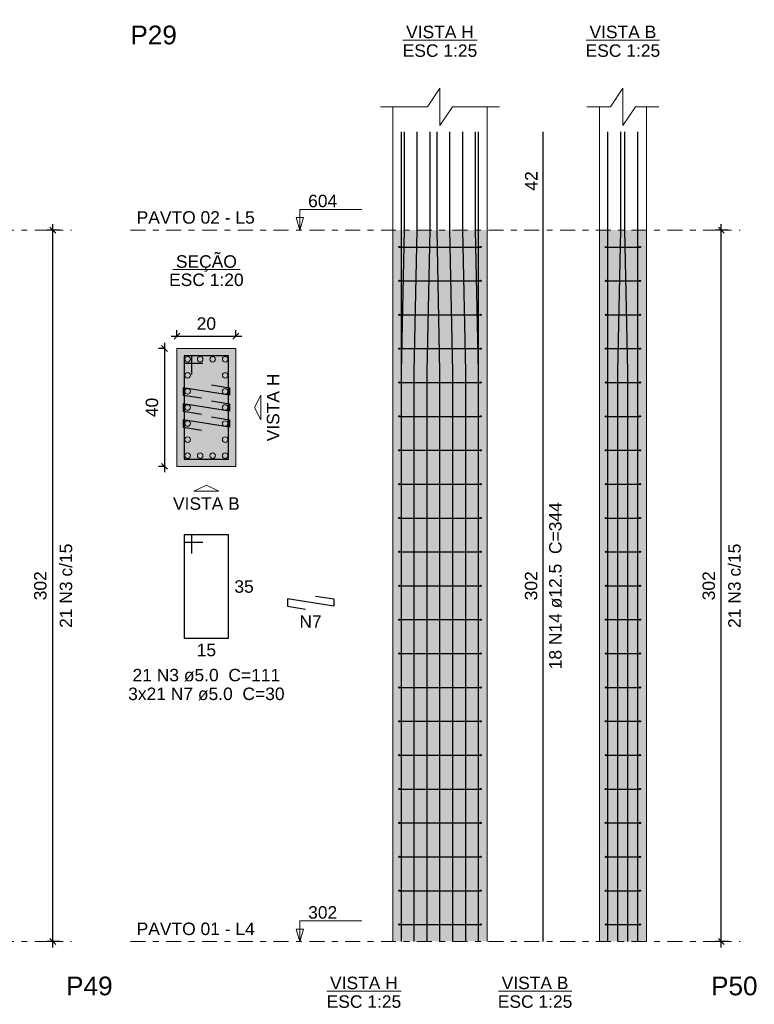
# Model space of a CAD drawing. Header units: millimetres. Extents: x 0 to 119, y 0 to 84.
# Tile 12 of 17: x 47 to 59, y 47 to 63. Entities that reach past the tile are written whole.
import ezdxf

# ---------------------------------------------------------------- set-up
doc = ezdxf.new("R2010")
doc.units = ezdxf.units.MM
doc.header["$MEASUREMENT"] = 0
doc.linetypes.add('DASHDOT', pattern=[2.54, 1.27, -0.635, 0, -0.635])
doc.linetypes.add('NULL', pattern=[0])
doc.layers.get('0').update_dxf_attribs({"lineweight": 18})
for name, color, linetype, lineweight in [('Descrição da armadura', 7, 'Continuous', 0), ('DT-Barras na forma', 2, 'Continuous', 30), ('DT-Barras no corte', 5, 'Continuous', 5), ('DT-Barras rebatidas', 2, 'Continuous', 30), ('DT-Cotas', 9, 'Continuous', 5), ('DT-Estribos na forma', 2, 'Continuous', 30), ('DT-Forma', 5, 'Continuous', 5), ('DT-Hachura seção pilares', 254, 'Continuous', 5), ('DT-Hachura vista pilares', 254, 'Continuous', 5), ('DT-Pontilhado', 9, 'DASHDOT', 5), ('DT-Textos', 7, 'Continuous', 5), ('DT-Título', 3, 'Continuous', 20), ('Textos armaduras', 7, 'Continuous', 0)]:
    doc.layers.add(name, color=color, linetype=linetype, lineweight=lineweight)
doc.styles.add('Arial', font='txt')
doc.dimstyles.new('UM_20.000000', dxfattribs={"dimtxt": 0.18, "dimasz": 0.1, "dimexe": 0.1, "dimexo": 0.2, "dimgap": 0, "dimtad": 1, "dimtih": 1, "dimtoh": 1, "dimdec": 1, "dimlfac": 20, "dimzin": 0, "dimdsep": 46, "dimtxsty": 'Standard', "dimcen": 0.09, "dimdle": 0.1, "dimadec": 1, "dimazin": 2, "dimtfac": 1, "dimtdec": 4, "dimtofl": 0, "dimtmove": 0, "dimatfit": 3, "dimfxl": 1, "dimtolj": 1, "dimarcsym": 0})
doc.dimstyles.new('UM_25.000000', dxfattribs={"dimtxt": 0.18, "dimasz": 0.1, "dimexe": 0.1, "dimexo": 0.2, "dimgap": 0, "dimtad": 1, "dimtih": 1, "dimtoh": 1, "dimdec": 1, "dimlfac": 25, "dimzin": 0, "dimdsep": 46, "dimtxsty": 'Standard', "dimcen": 0.09, "dimdle": 0.1, "dimadec": 1, "dimazin": 2, "dimtfac": 1, "dimtdec": 4, "dimtofl": 0, "dimtmove": 0, "dimatfit": 3, "dimfxl": 1, "dimtolj": 1, "dimarcsym": 0})

# ---------------------------------------------------------------- blocks, each defined once
blk = doc.blocks.new('_Oblique')
at = {"color": 0, "linetype": 'ByBlock', "lineweight": -2}
blk.add_line((-0.5, -0.5), (0.5, 0.5), dxfattribs=at)
blk = doc.blocks.new('*D50')
at = {"layer": 'Defpoints', "color": 0}
for p in [(47.081139, 59.677243), (47.398839, 59.677243), (47.398839, 47.597243)]:
    blk.add_point(p, dxfattribs=at)
at = {"layer": 'DT-Cotas', "color": 0, "lineweight": -2}
for p, q in [((47.081139, 47.497243), (47.081139, 59.777243)), ((47.198839, 59.677243), (46.981139, 59.677243)), ((47.198839, 47.597243), (46.981139, 47.597243))]:
    blk.add_line(p, q, dxfattribs=at)
at = {"layer": 'DT-Cotas', "color": 0, "lineweight": -2, "xscale": 0.1, "yscale": 0.1, "zscale": 0.1}
for p, rotation in [((47.081139, 59.677243), 90), ((47.081139, 47.597243), 270)]:
    blk.add_blockref('_Oblique', p, dxfattribs=dict(at, rotation=rotation))
at = {"layer": 'DT-Cotas', "color": 7, "insert": (46.869339, 53.637243), "char_height": 0.2118, "attachment_point": 5, "rotation": 90, "style": 'Arial'}
blk.add_mtext('\\A1;302', dxfattribs=at)
blk = doc.blocks.new('*D51')
at = {"layer": 'Defpoints', "color": 0}
for p in [(47.081139, 59.677243), (47.398839, 59.677243), (47.398839, 47.597243)]:
    blk.add_point(p, dxfattribs=at)
at = {"layer": 'DT-Cotas', "color": 0, "lineweight": -2}
for p, q in [((47.081139, 47.497243), (47.081139, 59.777243)), ((47.198839, 59.677243), (46.981139, 59.677243)), ((47.198839, 47.597243), (46.981139, 47.597243))]:
    blk.add_line(p, q, dxfattribs=at)
at = {"layer": 'DT-Cotas', "color": 0, "lineweight": -2, "xscale": 0.1, "yscale": 0.1, "zscale": 0.1}
for p, rotation in [((47.081139, 59.677243), 90), ((47.081139, 47.597243), 270)]:
    blk.add_blockref('_Oblique', p, dxfattribs=dict(at, rotation=rotation))
blk = doc.blocks.new('*D52')
at = {"layer": 'Defpoints', "color": 0}
for p in [(49.189174, 57.665143), (48.977374, 55.665143), (49.189174, 55.665143)]:
    blk.add_point(p, dxfattribs=at)
at = {"layer": 'DT-Cotas', "color": 0, "lineweight": -2}
for p, q in [((48.977374, 57.765143), (48.977374, 55.565143)), ((48.989174, 57.665143), (48.877374, 57.665143)), ((48.989174, 55.665143), (48.877374, 55.665143))]:
    blk.add_line(p, q, dxfattribs=at)
at = {"layer": 'DT-Cotas', "color": 0, "lineweight": -2, "xscale": 0.1, "yscale": 0.1, "zscale": 0.1}
for p, rotation in [((48.977374, 57.665143), 90), ((48.977374, 55.665143), 270)]:
    blk.add_blockref('_Oblique', p, dxfattribs=dict(at, rotation=rotation))
at = {"layer": 'DT-Cotas', "color": 7, "insert": (48.765574, 56.665143), "char_height": 0.2118, "attachment_point": 5, "rotation": 90, "style": 'Arial'}
blk.add_mtext('\\A1;40', dxfattribs=at)
blk = doc.blocks.new('*D53')
at = {"layer": 'Defpoints', "color": 0}
for p in [(50.189174, 57.876943), (49.189174, 57.665143), (50.189174, 57.665143)]:
    blk.add_point(p, dxfattribs=at)
at = {"layer": 'DT-Cotas', "color": 0, "lineweight": -2}
for p, q in [((49.089174, 57.876943), (50.289174, 57.876943)), ((49.189174, 57.865143), (49.189174, 57.976943)), ((50.189174, 57.865143), (50.189174, 57.976943))]:
    blk.add_line(p, q, dxfattribs=at)
at = {"layer": 'DT-Cotas', "color": 0, "lineweight": -2, "xscale": 0.1, "yscale": 0.1, "zscale": 0.1, "rotation": 180}
blk.add_blockref('_Oblique', (49.189174, 57.876943), dxfattribs=at)
at = {"layer": 'DT-Cotas', "color": 0, "lineweight": -2, "xscale": 0.1, "yscale": 0.1, "zscale": 0.1}
blk.add_blockref('_Oblique', (50.189174, 57.876943), dxfattribs=at)
at = {"layer": 'DT-Cotas', "color": 7, "insert": (49.689174, 58.088743), "char_height": 0.2118, "attachment_point": 5, "rotation": 0.0057296, "style": 'Arial'}
blk.add_mtext('\\A1;20', dxfattribs=at)
blk = doc.blocks.new('*D54')
at = {"layer": 'Defpoints', "color": 0}
for p in [(58.432975, 59.677243), (58.750675, 59.677243), (58.750675, 47.597243)]:
    blk.add_point(p, dxfattribs=at)
at = {"layer": 'DT-Cotas', "color": 0, "lineweight": -2}
for p, q in [((58.432975, 47.497243), (58.432975, 59.777243)), ((58.550675, 59.677243), (58.332975, 59.677243)), ((58.550675, 47.597243), (58.332975, 47.597243))]:
    blk.add_line(p, q, dxfattribs=at)
at = {"layer": 'DT-Cotas', "color": 0, "lineweight": -2, "xscale": 0.1, "yscale": 0.1, "zscale": 0.1}
for p, rotation in [((58.432975, 59.677243), 90), ((58.432975, 47.597243), 270)]:
    blk.add_blockref('_Oblique', p, dxfattribs=dict(at, rotation=rotation))
at = {"layer": 'DT-Cotas', "color": 7, "insert": (58.221175, 53.637243), "char_height": 0.2118, "attachment_point": 5, "rotation": 90, "style": 'Arial'}
blk.add_mtext('\\A1;302', dxfattribs=at)
blk = doc.blocks.new('*D55')
at = {"layer": 'Defpoints', "color": 0}
for p in [(58.432975, 59.677243), (58.750675, 59.677243), (58.750675, 47.597243)]:
    blk.add_point(p, dxfattribs=at)
at = {"layer": 'DT-Cotas', "color": 0, "lineweight": -2}
for p, q in [((58.432975, 47.497243), (58.432975, 59.777243)), ((58.550675, 59.677243), (58.332975, 59.677243)), ((58.550675, 47.597243), (58.332975, 47.597243))]:
    blk.add_line(p, q, dxfattribs=at)
at = {"layer": 'DT-Cotas', "color": 0, "lineweight": -2, "xscale": 0.1, "yscale": 0.1, "zscale": 0.1}
for p, rotation in [((58.432975, 59.677243), 90), ((58.432975, 47.597243), 270)]:
    blk.add_blockref('_Oblique', p, dxfattribs=dict(at, rotation=rotation))

msp = doc.modelspace()

# ---------------------------------------------------------------- hatches: boundary and pattern name
at = {"layer": 'DT-Hachura seção pilares', "linetype": 'Continuous'}
msp.add_hatch(color=254, dxfattribs=at).paths.add_polyline_path([(49.1892, 55.6651), (49.1892, 55.6651), (50.1892, 55.6651), (50.1892, 57.6651), (49.1892, 57.6651), (49.1892, 55.6651)])
at = {"layer": 'DT-Hachura vista pilares', "linetype": 'Continuous'}
for points in [[(52.856, 47.5972), (52.856, 59.6772), (54.456, 59.6772), (54.456, 47.5972), (52.856, 47.5972)], [(56.3622, 47.5972), (56.3622, 59.6772), (57.1622, 59.6772), (57.1622, 47.5972), (56.3622, 47.5972)]]:
    msp.add_hatch(color=254, dxfattribs=at).paths.add_polyline_path(points)

# ---------------------------------------------------------------- linework, layer by layer
at = {"layer": 'DT-Barras na forma'}
for points in [[(53.001, 47.5972), (53.001, 57.2772), (53.051, 59.6772), (53.051, 61.3451)], [(53.001, 47.5972), (53.001, 57.2772), (53.001, 59.6772), (53.001, 61.3451)], [(53.2193, 47.5972), (53.2193, 57.2772), (53.2693, 59.6772), (53.2693, 61.3451)], [(53.4376, 47.5972), (53.4376, 57.2772), (53.4876, 59.6772), (53.4876, 61.3451)], [(53.656, 47.5972), (53.656, 57.2772), (53.606, 59.6772), (53.606, 61.3451)], [(53.8743, 47.5972), (53.8743, 57.2772), (53.8243, 59.6772), (53.8243, 61.3451)], [(54.0926, 47.5972), (54.0926, 57.2772), (54.0426, 59.6772), (54.0426, 61.3451)], [(54.311, 47.5972), (54.311, 57.2772), (54.261, 59.6772), (54.261, 61.3451)], [(54.311, 47.5972), (54.311, 57.2772), (54.311, 59.6772), (54.311, 61.3451)], [(56.5072, 47.5972), (56.5072, 57.2772), (56.5072, 59.6772), (56.5072, 61.3451)], [(56.6772, 47.5972), (56.6772, 57.2772), (56.7272, 59.6772), (56.7272, 61.3451)], [(56.8472, 47.5972), (56.8472, 57.2772), (56.7972, 59.6772), (56.7972, 61.3451)], [(57.0172, 47.5972), (57.0172, 57.2772), (57.0172, 59.6772), (57.0172, 61.3451)], [(49.4392, 57.2276), (49.4392, 57.5401), (49.3142, 57.5401), (49.3142, 55.7901), (50.0642, 55.7901), (50.0642, 57.5401), (49.3142, 57.5401), (49.3142, 57.4151), (49.6267, 57.4151)], [(49.7743, 57.0496), (50.0829, 57.0006), (50.0829, 56.8756), (49.2954, 57.0006), (49.2954, 56.8756), (49.6041, 56.8266)], [(49.7743, 56.7766), (50.0829, 56.7276), (50.0829, 56.6026), (49.2954, 56.7276), (49.2954, 56.6026), (49.6041, 56.5537)], [(49.7743, 56.5037), (50.0829, 56.4547), (50.0829, 56.3297), (49.2954, 56.4547), (49.2954, 56.3297), (49.6041, 56.2807)]]:
    msp.add_lwpolyline(points, dxfattribs=at)
at = {"layer": 'DT-Barras no corte'}
for centre in [(49.3704, 57.4839), (49.5829, 57.4839), (49.7954, 57.4839), (50.0079, 57.4839), (49.3704, 57.211), (50.0079, 57.211), (49.3704, 56.9381), (50.0079, 56.9381), (49.3704, 56.6651), (50.0079, 56.6651), (49.3704, 56.3922), (50.0079, 56.3922), (49.3704, 56.1193), (50.0079, 56.1193), (49.3704, 55.8464), (49.5829, 55.8464), (49.7954, 55.8464), (50.0079, 55.8464)]:
    msp.add_circle(centre, 0.0469, dxfattribs=at)
at = {"layer": 'DT-Barras rebatidas'}
for points in [[(55.4091, 47.5972), (55.4091, 59.6772), (55.4091, 61.3451)], [(49.4392, 54.1877), (49.4392, 54.5002), (49.3142, 54.5002), (49.3142, 52.7502), (50.0642, 52.7502), (50.0642, 54.5002), (49.3142, 54.5002), (49.3142, 54.3752), (49.6267, 54.3752)], [(51.5431, 53.4638), (51.8517, 53.4148), (51.8517, 53.2898), (51.0642, 53.4148), (51.0642, 53.2898), (51.3728, 53.2408)]]:
    msp.add_lwpolyline(points, dxfattribs=at)
at = {"layer": 'DT-Estribos na forma'}
for p, q in [((52.966, 59.3896), (54.346, 59.3896)), ((56.4722, 59.3896), (57.0522, 59.3896)), ((52.966, 58.8144), (54.346, 58.8144)), ((56.4722, 58.8144), (57.0522, 58.8144)), ((52.966, 58.2391), (54.346, 58.2391)), ((56.4722, 58.2391), (57.0522, 58.2391)), ((52.966, 57.6639), (54.346, 57.6639)), ((56.4722, 57.6639), (57.0522, 57.6639)), ((52.966, 57.0887), (54.346, 57.0887)), ((56.4722, 57.0887), (57.0522, 57.0887)), ((52.966, 56.5134), (54.346, 56.5134)), ((56.4722, 56.5134), (57.0522, 56.5134)), ((52.966, 55.9382), (54.346, 55.9382)), ((56.4722, 55.9382), (57.0522, 55.9382)), ((52.966, 55.363), (54.346, 55.363)), ((56.4722, 55.363), (57.0522, 55.363)), ((52.966, 54.7877), (54.346, 54.7877)), ((56.4722, 54.7877), (57.0522, 54.7877)), ((52.966, 54.2125), (54.346, 54.2125)), ((56.4722, 54.2125), (57.0522, 54.2125)), ((52.966, 53.6372), (54.346, 53.6372)), ((56.4722, 53.6372), (57.0522, 53.6372)), ((52.966, 53.062), (54.346, 53.062)), ((56.4722, 53.062), (57.0522, 53.062)), ((52.966, 52.4868), (54.346, 52.4868)), ((56.4722, 52.4868), (57.0522, 52.4868)), ((52.966, 51.9115), (54.346, 51.9115)), ((56.4722, 51.9115), (57.0522, 51.9115)), ((52.966, 51.3363), (54.346, 51.3363)), ((56.4722, 51.3363), (57.0522, 51.3363)), ((52.966, 50.7611), (54.346, 50.7611)), ((56.4722, 50.7611), (57.0522, 50.7611)), ((52.966, 50.1858), (54.346, 50.1858)), ((56.4722, 50.1858), (57.0522, 50.1858)), ((52.966, 49.6106), (54.346, 49.6106)), ((56.4722, 49.6106), (57.0522, 49.6106)), ((52.966, 49.0353), (54.346, 49.0353)), ((56.4722, 49.0353), (57.0522, 49.0353)), ((52.966, 48.4601), (54.346, 48.4601)), ((56.4722, 48.4601), (57.0522, 48.4601)), ((52.966, 47.8849), (54.346, 47.8849)), ((56.4722, 47.8849), (57.0522, 47.8849))]:
    msp.add_line(p, q, dxfattribs=at)
for centre in [(52.966, 59.3896), (54.346, 59.3896), (56.4722, 59.3896), (57.0522, 59.3896), (52.966, 58.8144), (54.346, 58.8144), (56.4722, 58.8144), (57.0522, 58.8144), (52.966, 58.2391), (54.346, 58.2391), (56.4722, 58.2391), (57.0522, 58.2391), (52.966, 57.6639), (54.346, 57.6639), (56.4722, 57.6639), (57.0522, 57.6639), (52.966, 57.0887), (54.346, 57.0887), (56.4722, 57.0887), (57.0522, 57.0887), (52.966, 56.5134), (54.346, 56.5134), (56.4722, 56.5134), (57.0522, 56.5134), (52.966, 55.9382), (54.346, 55.9382), (56.4722, 55.9382), (57.0522, 55.9382), (52.966, 55.363), (54.346, 55.363), (56.4722, 55.363), (57.0522, 55.363), (52.966, 54.7877), (54.346, 54.7877), (56.4722, 54.7877), (57.0522, 54.7877), (52.966, 54.2125), (54.346, 54.2125), (56.4722, 54.2125), (57.0522, 54.2125), (52.966, 53.6372), (54.346, 53.6372), (56.4722, 53.6372), (57.0522, 53.6372), (52.966, 53.062), (54.346, 53.062), (56.4722, 53.062), (57.0522, 53.062), (52.966, 52.4868), (54.346, 52.4868), (56.4722, 52.4868), (57.0522, 52.4868), (52.966, 51.9115), (54.346, 51.9115), (56.4722, 51.9115), (57.0522, 51.9115), (52.966, 51.3363), (54.346, 51.3363), (56.4722, 51.3363), (57.0522, 51.3363), (52.966, 50.7611), (54.346, 50.7611), (56.4722, 50.7611), (57.0522, 50.7611), (52.966, 50.1858), (54.346, 50.1858), (56.4722, 50.1858), (57.0522, 50.1858), (52.966, 49.6106), (54.346, 49.6106), (56.4722, 49.6106), (57.0522, 49.6106), (52.966, 49.0353), (54.346, 49.0353), (56.4722, 49.0353), (57.0522, 49.0353), (52.966, 48.4601), (54.346, 48.4601), (56.4722, 48.4601), (57.0522, 48.4601), (52.966, 47.8849), (54.346, 47.8849), (56.4722, 47.8849), (57.0522, 47.8849)]:
    msp.add_circle(centre, 0.01, dxfattribs=at)
at = {"layer": 'DT-Forma'}
for p, q in [((52.856, 59.6772), (52.856, 61.7687)), ((54.456, 59.6772), (54.456, 61.7687)), ((56.3622, 59.6772), (56.3622, 61.7687)), ((57.1622, 59.6772), (57.1622, 61.7687)), ((52.856, 47.5972), (52.856, 59.6772)), ((54.456, 47.5972), (54.456, 59.6772)), ((56.3622, 47.5972), (56.3622, 59.6772)), ((57.1622, 47.5972), (57.1622, 59.6772))]:
    msp.add_line(p, q, dxfattribs=at)
for points in [[(52.6442, 61.7687), (53.4442, 61.7687), (53.656, 62.0864), (53.656, 61.451), (53.8678, 61.7687), (54.6678, 61.7687)], [(56.1504, 61.7687), (56.5504, 61.7687), (56.7622, 62.0864), (56.7622, 61.451), (56.974, 61.7687), (57.374, 61.7687)]]:
    msp.add_lwpolyline(points, dxfattribs=at)
msp.add_lwpolyline([(49.1892, 55.6651), (50.1892, 55.6651), (50.1892, 57.6651), (49.1892, 57.6651), (49.1892, 55.6651)], close=True, dxfattribs=at)
at = {"layer": 'DT-Pontilhado', "ltscale": 0.2}
for p, q in [((37.047, 59.6772), (47.3988, 59.6772)), ((48.3988, 59.6772), (58.7507, 59.6772)), ((37.047, 47.5972), (47.3988, 47.5972)), ((48.3988, 47.5972), (58.7507, 47.5972))]:
    msp.add_line(p, q, dxfattribs=at)
at = {"layer": 'DT-Textos'}
for p, q in [((53.0261, 62.9018), (54.2858, 62.9018)), ((56.1405, 62.9018), (57.3839, 62.9018)), ((49.117, 59.0101), (50.2614, 59.0101)), ((51.7346, 46.7537), (52.9943, 46.7537)), ((54.649, 46.7537), (55.8924, 46.7537))]:
    msp.add_line(p, q, dxfattribs=at)
for points in [[(51.2765, 59.6772), (51.34, 59.889), (51.2129, 59.889), (51.2765, 59.6772), (51.2765, 60.0272), (52.3265, 60.0272)], [(51.2765, 47.5972), (51.34, 47.809), (51.2129, 47.809), (51.2765, 47.5972), (51.2765, 47.9472), (52.3265, 47.9472)]]:
    msp.add_lwpolyline(points, dxfattribs=at)
for points in [[(50.6128, 56.6651), (50.6128, 56.4533), (50.5069, 56.6651), (50.6128, 56.8769), (50.6128, 56.6651)], [(49.6892, 55.2415), (49.4774, 55.2415), (49.6892, 55.3474), (49.901, 55.2415), (49.6892, 55.2415)]]:
    msp.add_lwpolyline(points, close=True, dxfattribs=at)

# ---------------------------------------------------------------- texts
at = {"layer": 'Descrição da armadura', "linetype": 'NULL', "char_height": 0.2118, "attachment_point": 8, "rotation": 90.00021, "line_spacing_factor": 0.9, "style": 'Arial'}
for s, insert, width in [('18 N14 ø12.5  C=344', (55.7269, 53.6374), 5.562109), ('21 N3 c/15', (47.4128, 53.6372), 2.845127), ('21 N3 c/15', (58.7647, 53.6372), 2.845127)]:
    msp.add_mtext(s, dxfattribs=dict(at, insert=insert, width=width))
at = {"layer": 'Descrição da armadura', "linetype": 'NULL', "char_height": 0.2118, "attachment_point": 8, "line_spacing_factor": 0.9, "style": 'Arial'}
for s, insert, width in [('N7', (51.4578, 52.9233), 0.741426), ('21 N3 ø5.0  C=111', (49.6888, 52.0093), 4.916973), ('3x21 N7 ø5.0  C=30', (49.6888, 51.6913), 5.246973)]:
    msp.add_mtext(s, dxfattribs=dict(at, insert=insert, width=width))
at = {"layer": 'DT-Textos', "linetype": 'NULL', "char_height": 0.2118, "line_spacing_factor": 0.798, "style": 'Arial'}
for s, insert, width, attachment_point in [('VISTA H', (53.6558, 62.9333), 2.255996, 8), ('VISTA B', (56.7618, 62.9333), 2.223994, 8), ('ESC 1:25', (53.6558, 62.6163), 2.482559, 8), ('ESC 1:25', (56.7618, 62.6163), 2.482559, 8), ('604', (51.4168, 60.0623), 0.967705, 7), ('PAVTO 02 - L5', (48.5048, 59.7833), 3.932842, 7), ('SEÇÃO', (49.6888, 58.9724), 2.030566, 8), ('ESC 1:20', (49.6888, 58.7243), 2.482559, 8), ('VISTA B', (49.6888, 54.9243), 2.223994, 8), ('302', (51.4168, 47.9823), 0.967705, 7), ('PAVTO 01 - L4', (48.5048, 47.7033), 3.932842, 7), ('VISTA H', (52.3643, 46.7851), 2.255996, 8), ('VISTA B', (55.2703, 46.7851), 2.223994, 8), ('ESC 1:25', (52.3643, 46.4681), 2.482559, 8), ('ESC 1:25', (55.2703, 46.4681), 2.482559, 8)]:
    msp.add_mtext(s, dxfattribs=dict(at, insert=insert, width=width, attachment_point=attachment_point))
at = {"layer": 'DT-Textos', "linetype": 'NULL', "insert": (50.9309, 56.6654), "char_height": 0.2118, "width": 2.255996, "attachment_point": 8, "rotation": 90.00021, "line_spacing_factor": 0.798, "style": 'Arial'}
msp.add_mtext('VISTA H', dxfattribs=at)
at = {"layer": 'DT-Título', "linetype": 'NULL', "char_height": 0.3177, "width": 1.565781, "attachment_point": 7, "line_spacing_factor": 0.798, "style": 'Arial'}
for s, insert in [('P29', (48.3988, 62.8272)), ('P49', (47.3073, 46.6791)), ('P50', (58.2592, 46.6791))]:
    msp.add_mtext(s, dxfattribs=dict(at, insert=insert))
at = {"layer": 'Textos armaduras', "linetype": 'NULL', "char_height": 0.2118, "attachment_point": 8, "rotation": 90.00021, "line_spacing_factor": 0.9, "style": 'Arial'}
for s, insert, width in [('42', (55.3118, 60.5112), 1.045137), ('302', (55.3118, 53.6372), 1.367705)]:
    msp.add_mtext(s, dxfattribs=dict(at, insert=insert, width=width))
at = {"layer": 'Textos armaduras', "linetype": 'NULL', "char_height": 0.2118, "width": 1.045137, "line_spacing_factor": 0.9, "style": 'Arial'}
for s, insert, attachment_point in [('35', (50.1642, 53.7311), 1), ('15', (49.6892, 52.6529), 2)]:
    msp.add_mtext(s, dxfattribs=dict(at, insert=insert, attachment_point=attachment_point))

# ---------------------------------------------------------------- dimensions: what is measured, and where the dimension line sits
at = {"layer": 'DT-Cotas'}
for base, p1, p2, dimstyle, override, picture, middle in [((47.0811, 59.6772), (47.3988, 47.5972), (47.3988, 59.6772), 'UM_25.000000', {"dimtxt": 0.2118, "dimasz": 0.1, "dimexe": 0.1, "dimexo": 0.2, "dimtad": 1, "dimtih": 0, "dimtoh": 0, "dimdec": 1, "dimlfac": 25, "dimzin": 8, "dimtxsty": 'Arial', "dimblk": 'Oblique', "dimblk1": 'Oblique', "dimblk2": 'Oblique', "dimsah": 1, "dimdle": 0.1, "dimse1": 0, "dimse2": 0, "dimclrt": 7, "dimadec": 1, "dimazin": 3, "dimtmove": 2, "dimldrblk": 'Oblique'}, '*D50', (46.8693, 53.6372)), ((58.433, 59.6772), (58.7507, 47.5972), (58.7507, 59.6772), 'UM_25.000000', {"dimtxt": 0.2118, "dimasz": 0.1, "dimexe": 0.1, "dimexo": 0.2, "dimtad": 1, "dimtih": 0, "dimtoh": 0, "dimdec": 1, "dimlfac": 25, "dimzin": 8, "dimtxsty": 'Arial', "dimblk": 'Oblique', "dimblk1": 'Oblique', "dimblk2": 'Oblique', "dimsah": 1, "dimdle": 0.1, "dimse1": 0, "dimse2": 0, "dimclrt": 7, "dimadec": 1, "dimazin": 3, "dimtmove": 2, "dimldrblk": 'Oblique'}, '*D54', (58.2212, 53.6372)), ((48.9774, 55.6651), (49.1892, 57.6651), (49.1892, 55.6651), 'UM_20.000000', {"dimtxt": 0.2118, "dimasz": 0.1, "dimexe": 0.1, "dimexo": 0.2, "dimtad": 1, "dimtih": 0, "dimtoh": 0, "dimdec": 1, "dimlfac": 20, "dimzin": 8, "dimtxsty": 'Arial', "dimblk": 'Oblique', "dimblk1": 'Oblique', "dimblk2": 'Oblique', "dimsah": 1, "dimdle": 0.1, "dimse1": 0, "dimse2": 0, "dimclrt": 7, "dimadec": 1, "dimazin": 3, "dimtmove": 2, "dimldrblk": 'Oblique'}, '*D52', (48.7656, 56.6651))]:
    dim = msp.add_linear_dim(base=base, p1=p1, p2=p2, angle=90, dimstyle=dimstyle, override=override, dxfattribs=at)
    dim.commit()
    dim.dimension.update_dxf_attribs({"geometry": picture, "text_midpoint": middle, "dimtype": 160, "text_rotation": 90})
for base, p1, p2, picture, middle in [((47.0811, 59.6772), (47.3988, 47.5972), (47.3988, 59.6772), '*D51', (46.9752, 53.6372)), ((58.433, 59.6772), (58.7507, 47.5972), (58.7507, 59.6772), '*D55', (58.3271, 53.6372))]:
    dim = msp.add_linear_dim(base=base, p1=p1, p2=p2, angle=90, text=' ', dimstyle='UM_25.000000', override={"dimtxt": 0.2118, "dimasz": 0.1, "dimexe": 0.1, "dimexo": 0.2, "dimtad": 1, "dimtih": 0, "dimtoh": 0, "dimdec": 1, "dimlfac": 25, "dimzin": 8, "dimtxsty": 'Arial', "dimblk": 'Oblique', "dimblk1": 'Oblique', "dimblk2": 'Oblique', "dimsah": 1, "dimdle": 0.1, "dimse1": 0, "dimse2": 0, "dimclrt": 256, "dimadec": 1, "dimazin": 3, "dimtmove": 2, "dimldrblk": 'Oblique'}, dxfattribs=at)
    dim.commit()
    dim.dimension.update_dxf_attribs({"geometry": picture, "text_midpoint": middle, "dimtype": 160, "text_rotation": 90})
dim = msp.add_linear_dim(base=(50.1892, 57.8769), p1=(49.1892, 57.6651), p2=(50.1892, 57.6651), dimstyle='UM_20.000000', override={"dimtxt": 0.2118, "dimasz": 0.1, "dimexe": 0.1, "dimexo": 0.2, "dimtad": 1, "dimtih": 0, "dimtoh": 0, "dimdec": 1, "dimlfac": 20, "dimzin": 8, "dimtxsty": 'Arial', "dimblk": 'Oblique', "dimblk1": 'Oblique', "dimblk2": 'Oblique', "dimsah": 1, "dimdle": 0.1, "dimse1": 0, "dimse2": 0, "dimclrt": 7, "dimadec": 1, "dimazin": 3, "dimtmove": 2, "dimldrblk": 'Oblique'}, dxfattribs=at)
dim.commit()
dim.dimension.update_dxf_attribs({"geometry": '*D53', "text_midpoint": (49.6892, 58.0887), "dimtype": 160, "text_rotation": 0.00573})

doc.saveas('drawing.dxf')
